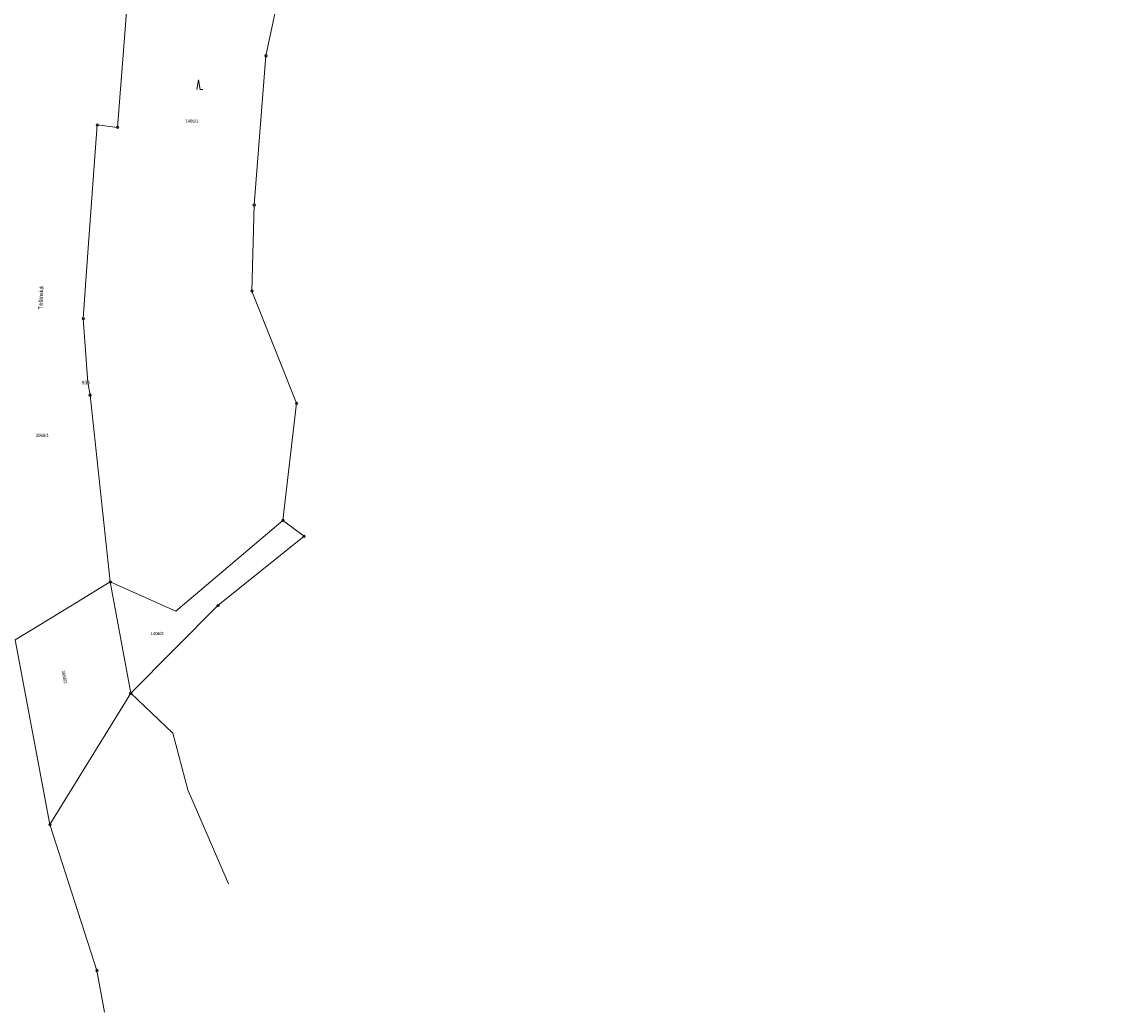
# Model space of a CAD drawing. Header units: metres. Extents: x -457056 to -456407, y -1113260 to -1112665.
# Tile 13 of 16: x -456633 to -456407, y -1113224 to -1113018. Entities that reach past the tile are written whole.
import ezdxf
from ezdxf.enums import TextEntityAlignment as Align

# ---------------------------------------------------------------- set-up
doc = ezdxf.new("R2010")
doc.units = ezdxf.units.M
for name, color, linetype, lineweight in [('KM_doplnkovy_popis', 7, 'Continuous', 0), ('KM_Parcelni_cislo', 7, 'Continuous', 0), ('KM_Plochy_katastr', 7, 'Continuous', 0), ('KM_Vlastnicka_hranice', 7, 'Continuous', 0)]:
    doc.layers.add(name, color=color, linetype=linetype, lineweight=lineweight)
doc.styles.add('Style-cs_Working', font='cs_Working.shx')

# ---------------------------------------------------------------- blocks, each defined once
blk = doc.blocks.new('3.08')
at = {"layer": 'KM_Plochy_katastr', "color": 251, "linetype": 'Continuous', "lineweight": 0}
for p, q in [((0, 4), (-0.75, 0)), ((0.75, 0), (0, 4)), ((0.75, 0), (1.75, 0))]:
    blk.add_line(p, q, dxfattribs=at)
blk = doc.blocks.new('1.05')
at = {"layer": 'KM_doplnkovy_popis', "color": 251, "linetype": 'Continuous', "lineweight": 0}
for radius in [0.5, 0.0303]:
    blk.add_circle((0, 0), radius, dxfattribs=at)

msp = doc.modelspace()

# ---------------------------------------------------------------- linework, layer by layer
at = {"layer": 'KM_Vlastnicka_hranice', "linetype": 'Continuous'}
for p, q in [((-456614.68, -1113134.35), (-456610.41, -1113157.47)), ((-456627.24, -1113184.8), (-456634.44, -1113146.38))]:
    msp.add_line(p, q, dxfattribs=at)
at = {"layer": 'KM_Vlastnicka_hranice', "linetype": 'Continuous', "flags": 128}
for points in [[(-456578.78, -1113121.54), (-456575.96, -1113097.19), (-456585.22, -1113073.85), (-456584.77, -1113055.94), (-456582.33, -1113024.94), (-456579.09, -1113009.6), (-456579.32, -1112987.04), (-456546.05, -1112918.45), (-456546.95, -1112903.63), (-456549.4, -1112893.43), (-456556.92, -1112878.9), (-456553.98, -1112871.61), (-456540.67, -1112868.28), (-456514.72, -1112828.42), (-456500.76, -1112787.49), (-456470.51, -1112775.55), (-456468.32, -1112774.69), (-456454.92, -1112769.4), (-456430.21, -1112775.5), (-456417.77, -1112768.46), (-456406.79, -1112764.49), (-456407.55, -1112697.42)], [(-456595.76, -1112841.98), (-456591.94, -1112849.07), (-456585.68, -1112864.31), (-456586.58, -1112869.96), (-456596.7, -1112877.92), (-456600.13, -1112881.28), (-456601.35, -1112887.24), (-456604.48, -1112930.92), (-456608.42, -1112946.98), (-456606.43, -1112951.55), (-456610.78, -1113008.64), (-456613.15, -1113039.82), (-456617.4, -1113039.32), (-456619.32, -1113065.82), (-456620.31, -1113079.58), (-456619.32, -1113092.9), (-456618.88, -1113095.51), (-456614.68, -1113134.35)], [(-456578.78, -1113121.54), (-456601.02, -1113140.39), (-456614.68, -1113134.35)], [(-456578.78, -1113121.54), (-456574.39, -1113124.84), (-456592.3, -1113139.27), (-456610.41, -1113157.47)], [(-456614.68, -1113134.35), (-456621.7, -1113138.62), (-456629.2, -1113143.19), (-456634.44, -1113146.38)], [(-456627.24, -1113184.8), (-456621.54, -1113175.54), (-456615.73, -1113166.11), (-456610.41, -1113157.47)], [(-456610.41, -1113157.47), (-456601.71, -1113165.78), (-456598.56, -1113177.59), (-456590.09, -1113197.15)], [(-456615.91, -1113223.82), (-456617.47, -1113215.14), (-456627.24, -1113184.8)]]:
    msp.add_lwpolyline(points, dxfattribs=at)

# ---------------------------------------------------------------- block references
at = {"layer": 'KM_doplnkovy_popis', "linetype": 'Continuous', "xscale": 0.5, "yscale": 0.5, "zscale": 0.5}
for p in [(-456582.33, -1113024.94), (-456617.4, -1113039.32), (-456613.15, -1113039.82), (-456584.77, -1113055.94), (-456585.22, -1113073.85), (-456620.31, -1113079.58), (-456618.88, -1113095.51), (-456575.96, -1113097.19), (-456578.78, -1113121.54), (-456574.39, -1113124.84), (-456614.68, -1113134.35), (-456592.3, -1113139.27), (-456610.41, -1113157.47), (-456627.24, -1113184.8), (-456617.47, -1113215.14)]:
    msp.add_blockref('1.05', p, dxfattribs=at)
at = {"layer": 'KM_Plochy_katastr', "linetype": 'Continuous', "xscale": 0.5, "yscale": 0.5, "zscale": 0.5}
msp.add_blockref('3.08', (-456596.34, -1113031.94), dxfattribs=at)

# ---------------------------------------------------------------- texts
at = {"layer": 'KM_doplnkovy_popis', "linetype": 'Continuous', "style": 'Style-cs_Working'}
msp.add_text('Tešínská', height=0.85, rotation=88, dxfattribs=at).set_placement((-456628.69, -1113075.26), align=Align.CENTER)
msp.add_text('936', height=0.75, dxfattribs=at).set_placement((-456618.91, -1113093.27), align=Align.RIGHT)
at = {"layer": 'KM_Parcelni_cislo', "linetype": 'Continuous', "style": 'Style-cs_Working'}
for s, p in [('1406/1', (-456597.74, -1113038.83)), ('3968/1', (-456628.82, -1113104.18)), ('1406/2', (-456604.98, -1113145.4))]:
    msp.add_text(s, height=0.65, dxfattribs=at).set_placement(p, align=Align.CENTER)
msp.add_text('3968/2', height=0.65, rotation=280, dxfattribs=at).set_placement((-456624.54, -1113154.17), align=Align.CENTER)

doc.saveas('drawing.dxf')
